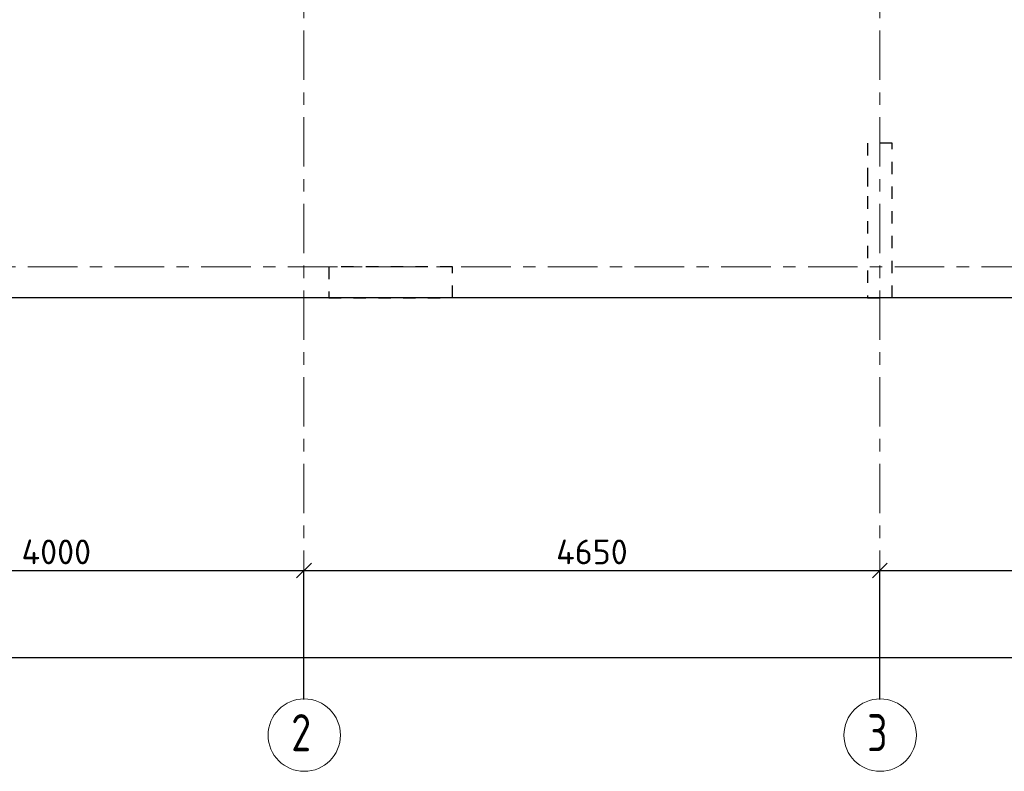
# Model space of a CAD drawing. Header units: metres. Extents: x -38 to 93, y -15 to 21.
# Tile 3 of 195: x 2 to 10, y -4 to 2. Entities that reach past the tile are written whole.
import ezdxf

# ---------------------------------------------------------------- set-up
doc = ezdxf.new("R2010")
doc.units = ezdxf.units.M
doc.header["$PDMODE"] = 65
for name, pattern in [('______11', [0.5, 0.4, -0.05, 0, -0.05]), ('______2', [0.0405, 0.03, -0.0105]), ('______5', [1.1, 0.8, -0.1, 0.1, -0.1])]:
    doc.linetypes.add(name, pattern=pattern)
for name, color, linetype, lineweight in [('XR$2$Осевая линия (1)', 7, '______5', 13), ('XR$2$Размерная линия (1)', 7, 'Continuous', 13), ('XR$4$Перекрытие (1)', 7, 'Continuous', 35)]:
    doc.layers.add(name, color=color, linetype=linetype, lineweight=lineweight)
doc.layers.add('XR$6$Стена_ бетон несущ.', color=7, linetype='Continuous', lineweight=70, true_color=0xb4b496)
doc.styles.add('ISOCPEUR', font='txt')
doc.dimstyles.new('DIMSTYLE_3', dxfattribs={"dimtxt": 0.2, "dimasz": 0.2, "dimexe": 0, "dimexo": 0, "dimgap": 0.1, "dimtad": 2, "dimdec": 0, "dimlfac": 1000, "dimrnd": 5, "dimzin": 12, "dimdsep": 46, "dimtxsty": 'ISOCPEUR', "dimblk1": 'ALL_ML_STRICH', "dimblk2": 'ALL_ML_STRICH', "dimsah": 1, "dimcen": 0, "dimclrd": 7, "dimclre": 256, "dimclrt": 7, "dimadec": 0, "dimazin": 0, "dimtfac": 1, "dimtdec": 0, "dimtix": 1, "dimtmove": 2, "dimatfit": 3, "dimfxl": 0, "dimtzin": 0, "dimlwd": 0, "dimlwe": -3, "dimarcsym": 0})

# ---------------------------------------------------------------- blocks, each defined once
blk = doc.blocks.new('ALL_ML_STRICH')
at = {"color": 0, "linetype": 'ByBlock', "lineweight": -2}
for p, q in [((0, -0.5), (0, 0.5)), ((-1, 0), (0.5, 0)), ((-0.3, -0.3), (0.3, 0.3))]:
    blk.add_line(p, q, dxfattribs=at)
blk = doc.blocks.new('*D12')
at = {"layer": 'DEFPOINTS', "color": 7, "linetype": 'Continuous', "lineweight": 13, "transparency": 33554687}
for p in [(0.5, -3.1033), (0.5, -3.1563), (61.6, -3.1401)]:
    blk.add_point(p, dxfattribs=at)
at = {"layer": 'XR$2$Размерная линия (1)', "color": 9, "linetype": 'Continuous', "lineweight": -2, "true_color": 0xc7c7c7, "transparency": 33554687}
for p, q in [((0.5, -3.1233), (0.5, -3.1563)), ((61.6, -3.1563), (61.6, -3.1563))]:
    blk.add_line(p, q, dxfattribs=at)
at = {"layer": 'XR$2$Размерная линия (1)', "color": 7, "linetype": 'Continuous', "lineweight": -2, "transparency": 33554687}
blk.add_line((0.5, -3.1563), (61.6, -3.1563), dxfattribs=at)
at = {"layer": 'XR$2$Размерная линия (1)', "color": 7, "linetype": 'Continuous', "lineweight": 13, "transparency": 33554687, "xscale": 0.2, "yscale": 0.2, "zscale": 0.2, "rotation": 180}
blk.add_blockref('ALL_ML_STRICH', (0.5, -3.1563), dxfattribs=at)
at = {"layer": 'XR$2$Размерная линия (1)', "color": 7, "linetype": 'Continuous', "lineweight": 13, "transparency": 33554687, "xscale": 0.2, "yscale": 0.2, "zscale": 0.2}
blk.add_blockref('ALL_ML_STRICH', (61.6, -3.1563), dxfattribs=at)
at = {"layer": 'XR$2$Размерная линия (1)', "color": 7, "linetype": 'Continuous', "lineweight": 13, "transparency": 33554687, "insert": (31.1, -3.0063), "char_height": 0.2, "width": 1, "attachment_point": 5, "style": 'ISOCPEUR'}
blk.add_mtext('\\A1;{61100}', dxfattribs=at)
blk = doc.blocks.new('*D13')
at = {"layer": 'DEFPOINTS', "color": 7, "linetype": 'Continuous', "lineweight": 13, "transparency": 33554687}
for p in [(0.5, -2.452), (4.5, -3.5132), (0.5, -3.6215)]:
    blk.add_point(p, dxfattribs=at)
at = {"layer": 'XR$2$Размерная линия (1)', "color": 9, "linetype": 'Continuous', "lineweight": -2, "true_color": 0xc7c7c7, "transparency": 33554687}
for p, q in [((0.5, -3.6015), (0.5, -2.452)), ((4.5, -3.4932), (4.5, -2.452))]:
    blk.add_line(p, q, dxfattribs=at)
at = {"layer": 'XR$2$Размерная линия (1)', "color": 7, "linetype": 'Continuous', "lineweight": -2, "transparency": 33554687}
blk.add_line((0.5, -2.452), (4.5, -2.452), dxfattribs=at)
at = {"layer": 'XR$2$Размерная линия (1)', "color": 7, "linetype": 'Continuous', "lineweight": 13, "transparency": 33554687, "xscale": 0.2, "yscale": 0.2, "zscale": 0.2, "rotation": 180}
blk.add_blockref('ALL_ML_STRICH', (0.5, -2.452), dxfattribs=at)
at = {"layer": 'XR$2$Размерная линия (1)', "color": 7, "linetype": 'Continuous', "lineweight": 13, "transparency": 33554687, "xscale": 0.2, "yscale": 0.2, "zscale": 0.2}
blk.add_blockref('ALL_ML_STRICH', (4.5, -2.452), dxfattribs=at)
at = {"layer": 'XR$2$Размерная линия (1)', "color": 7, "linetype": 'Continuous', "lineweight": 13, "transparency": 33554687, "insert": (2.5, -2.302), "char_height": 0.2, "width": 0.8, "attachment_point": 5, "style": 'ISOCPEUR'}
blk.add_mtext('\\A1;{4000}', dxfattribs=at)
blk = doc.blocks.new('*D14')
at = {"layer": 'DEFPOINTS', "color": 7, "linetype": 'Continuous', "lineweight": 13, "transparency": 33554687}
for p in [(4.5, -2.452), (4.5, -3.5132), (9.15, -3.5132)]:
    blk.add_point(p, dxfattribs=at)
at = {"layer": 'XR$2$Размерная линия (1)', "color": 9, "linetype": 'Continuous', "lineweight": -2, "true_color": 0xc7c7c7, "transparency": 33554687}
for p, q in [((4.5, -3.4932), (4.5, -2.452)), ((9.15, -3.4932), (9.15, -2.452))]:
    blk.add_line(p, q, dxfattribs=at)
at = {"layer": 'XR$2$Размерная линия (1)', "color": 7, "linetype": 'Continuous', "lineweight": -2, "transparency": 33554687}
blk.add_line((4.5, -2.452), (9.15, -2.452), dxfattribs=at)
at = {"layer": 'XR$2$Размерная линия (1)', "color": 7, "linetype": 'Continuous', "lineweight": 13, "transparency": 33554687, "xscale": 0.2, "yscale": 0.2, "zscale": 0.2, "rotation": 180}
blk.add_blockref('ALL_ML_STRICH', (4.5, -2.452), dxfattribs=at)
at = {"layer": 'XR$2$Размерная линия (1)', "color": 7, "linetype": 'Continuous', "lineweight": 13, "transparency": 33554687, "xscale": 0.2, "yscale": 0.2, "zscale": 0.2}
blk.add_blockref('ALL_ML_STRICH', (9.15, -2.452), dxfattribs=at)
at = {"layer": 'XR$2$Размерная линия (1)', "color": 7, "linetype": 'Continuous', "lineweight": 13, "transparency": 33554687, "insert": (6.825, -2.302), "char_height": 0.2, "width": 0.8, "attachment_point": 5, "style": 'ISOCPEUR'}
blk.add_mtext('\\A1;{4650}', dxfattribs=at)
blk = doc.blocks.new('*D15')
at = {"layer": 'DEFPOINTS', "color": 7, "linetype": 'Continuous', "lineweight": 13, "transparency": 33554687}
for p in [(9.15, -2.452), (9.15, -3.5132), (13.75, -3.5132)]:
    blk.add_point(p, dxfattribs=at)
at = {"layer": 'XR$2$Размерная линия (1)', "color": 9, "linetype": 'Continuous', "lineweight": -2, "true_color": 0xc7c7c7, "transparency": 33554687}
for p, q in [((9.15, -3.4932), (9.15, -2.452)), ((13.75, -3.4932), (13.75, -2.452))]:
    blk.add_line(p, q, dxfattribs=at)
at = {"layer": 'XR$2$Размерная линия (1)', "color": 7, "linetype": 'Continuous', "lineweight": -2, "transparency": 33554687}
blk.add_line((9.15, -2.452), (13.75, -2.452), dxfattribs=at)
at = {"layer": 'XR$2$Размерная линия (1)', "color": 7, "linetype": 'Continuous', "lineweight": 13, "transparency": 33554687, "xscale": 0.2, "yscale": 0.2, "zscale": 0.2, "rotation": 180}
blk.add_blockref('ALL_ML_STRICH', (9.15, -2.452), dxfattribs=at)
at = {"layer": 'XR$2$Размерная линия (1)', "color": 7, "linetype": 'Continuous', "lineweight": 13, "transparency": 33554687, "xscale": 0.2, "yscale": 0.2, "zscale": 0.2}
blk.add_blockref('ALL_ML_STRICH', (13.75, -2.452), dxfattribs=at)
at = {"layer": 'XR$2$Размерная линия (1)', "color": 7, "linetype": 'Continuous', "lineweight": 13, "transparency": 33554687, "insert": (11.45, -2.302), "char_height": 0.2, "width": 0.8, "attachment_point": 5, "style": 'ISOCPEUR'}
blk.add_mtext('\\A1;{4600}', dxfattribs=at)

msp = doc.modelspace()

# ---------------------------------------------------------------- linework, layer by layer
at = {"layer": 'XR$2$Осевая линия (1)', "color": 253, "linetype": '______11', "lineweight": 13, "true_color": 0xa0a0a0, "transparency": 33554687}
for p, q in [((4.5, -3.39), (4.5, 19.78)), ((9.15, -3.39), (9.15, 19.78)), ((-2.63, 0), (62.6, 0))]:
    msp.add_line(p, q, dxfattribs=at)
at = {"layer": 'XR$2$Осевая линия (1)', "color": 7, "linetype": 'Continuous', "lineweight": 13, "transparency": 33554687}
for centre in [(4.5024, -3.7819), (9.1524, -3.7819)]:
    msp.add_circle(centre, 0.2924, dxfattribs=at)
at = {"layer": 'XR$4$Перекрытие (1)', "color": 7, "linetype": 'Continuous', "lineweight": 25, "transparency": 33554687}
msp.add_line((13.6501, -0.2498), (0.25, -0.2498), dxfattribs=at)
at = {"layer": 'XR$6$Стена_ бетон несущ.', "color": 253, "linetype": '______2', "lineweight": -3, "true_color": 0xa0a0a0, "transparency": 33554687}
for p, q in [((9.25, 1), (9.05, 1)), ((9.05, 1), (9.05, 0.75)), ((9.25, 0.75), (9.25, 1)), ((9.05, 0.75), (9.05, 0.5702)), ((9.25, -0.25), (9.25, 0.75)), ((9.05, 0.5702), (9.05, -0.25)), ((5.7006, 0), (4.7006, 0)), ((4.7006, 0), (4.7006, -0.25)), ((5.7006, -0.25), (5.7006, 0)), ((4.7006, -0.25), (5.7006, -0.25)), ((9.05, -0.25), (9.25, -0.25))]:
    msp.add_line(p, q, dxfattribs=at)

# ---------------------------------------------------------------- texts
at = {"layer": 'XR$2$Осевая линия (1)', "color": 7, "linetype": 'Continuous', "lineweight": 13, "transparency": 33554687, "char_height": 0.3, "width": 0.326407, "attachment_point": 7, "style": 'ISOCPEUR'}
for s, insert in [('\\W0.78;2', (4.3974, -3.9124)), ('\\W0.78;3', (9.0474, -3.9124))]:
    msp.add_mtext(s, dxfattribs=dict(at, insert=insert))

# ---------------------------------------------------------------- dimensions: what is measured, and where the dimension line sits
at = {"layer": 'XR$2$Размерная линия (1)', "color": 7, "linetype": 'Continuous', "lineweight": 13, "transparency": 33554687}
for base, p1, p2, picture, middle in [((4.5, -2.452), (0.5, -3.6015), (4.5, -3.4932), '*D13', (2.5, -2.302)), ((9.15, -2.452), (4.5, -3.4932), (9.15, -3.4932), '*D14', (6.825, -2.302)), ((13.75, -2.452), (9.15, -3.4932), (13.75, -3.4932), '*D15', (11.45, -2.302)), ((61.6, -3.1563), (0.5, -3.1233), (61.6, -3.1563), '*D12', (31.1, -3.0063))]:
    dim = msp.add_linear_dim(base=base, p1=p1, p2=p2, dimstyle='DIMSTYLE_3', override={"dimpost": '<>', "dimclrd": 7, "dimclre": 9, "dimclrt": 7, "dimlwd": 0, "dimlwe": 65533}, dxfattribs=at)
    dim.commit()
    dim.dimension.update_dxf_attribs({"geometry": picture, "text_midpoint": middle, "dimtype": 160})

doc.saveas('drawing.dxf')
